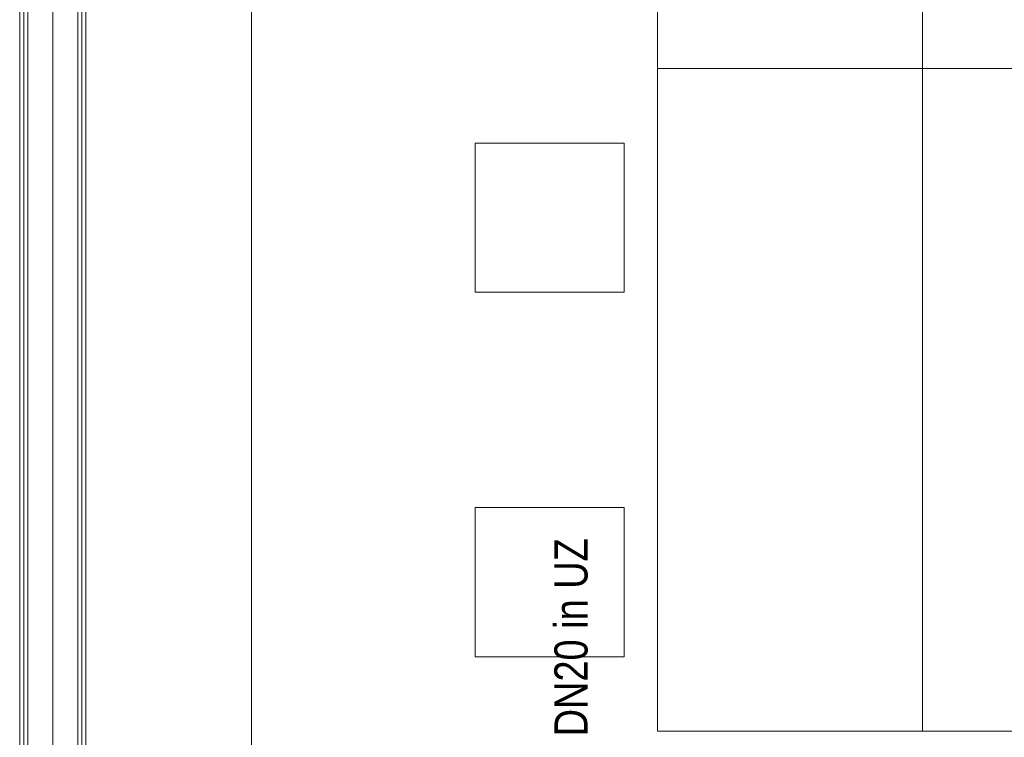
# Model space of a CAD drawing. Extents: x -620 to 3480, y 62 to 1107.
# Tile 19 of 244: x -332 to -272, y 217 to 260. Entities that reach past the tile are written whole.
import ezdxf
from ezdxf.lldxf.tags import DXFTag

# ---------------------------------------------------------------- set-up
doc = ezdxf.new("R2010")
doc.units = 0
doc.layers.get('0').update_dxf_attribs({"lineweight": 35})
for name, color, linetype, lineweight, true_color in [('00 -Bauelemente -Dämmung innen', 7, 'Continuous', 9, 0xff7fe6), ('00 -Bauelemente -Gipskarton', 7, 'Continuous', 9, 0xff7fe6), ('30 -34 Innenwände- 2 nichttragend', 7, 'Continuous', 18, 0xff7fe6), ('60- 61 allgemeine Ausstattung- 1 Möbel', 7, 'Continuous', 9, 0x00cccc)]:
    doc.layers.add(name, color=color, linetype=linetype, lineweight=lineweight, true_color=true_color)
doc.layers.add('70 -71 Achsen- 1 Gebäudeachsen', color=7, linetype='STRICHPUNKT2-A06G9GKV8I', lineweight=18)
doc.layers.add('Detailelementbeschriftung', color=7, linetype='Continuous', lineweight=9)
doc.styles.get("Standard").update_dxf_attribs({"font": 'ARIALN.TTF'})
tags = doc.linetypes.add('STRICHPUNKT2-A06G9GKV8I', pattern=[12.7, 6.35, -3.175, 0, -3.175]).pattern_tags.tags
tags[10:11] = [DXFTag(74, 4), DXFTag(75, 0), DXFTag(340, '0'), DXFTag(46, 0.0), DXFTag(50, 0.0), DXFTag(44, 0.0), DXFTag(45, 0.0)]
tags[8:9] = [DXFTag(74, 4), DXFTag(75, 0), DXFTag(340, '0'), DXFTag(46, 0.0), DXFTag(50, 0.0), DXFTag(44, 0.0), DXFTag(45, 0.0)]
tags[6:7] = [DXFTag(74, 4), DXFTag(75, 0), DXFTag(340, '0'), DXFTag(46, 0.0), DXFTag(50, 0.0), DXFTag(44, 0.0), DXFTag(45, 0.0)]
tags[4:5] = [DXFTag(74, 4), DXFTag(75, 0), DXFTag(340, '0'), DXFTag(46, 0.0), DXFTag(50, 0.0), DXFTag(44, 0.0), DXFTag(45, 0.0)]

# ---------------------------------------------------------------- blocks, each defined once
blk = doc.blocks.new('Referenz-A06G9GKX8I')
at = {"layer": '00 -Bauelemente -Dämmung innen', "color": 0, "linetype": 'Continuous', "ltscale": 0.13}
for p, q in [((-331.013, 371.957), (-331.013, 214.957)), ((-328.013, 371.957), (-328.013, 214.957))]:
    blk.add_line(p, q, dxfattribs=at)
at = {"layer": '00 -Bauelemente -Gipskarton', "color": 0, "linetype": 'Continuous', "ltscale": 0.13}
for p, q in [((-331.513, 371.957), (-331.513, 214.957)), ((-331.263, 371.957), (-331.263, 214.957)), ((-331.013, 371.957), (-331.013, 214.957)), ((-328.013, 371.957), (-328.013, 214.957)), ((-327.763, 371.957), (-327.763, 214.957)), ((-327.513, 371.957), (-327.513, 214.957))]:
    blk.add_line(p, q, dxfattribs=at)
at = {"layer": '30 -34 Innenwände- 2 nichttragend', "color": 0, "linetype": 'Continuous', "ltscale": 0.18}
for p, q in [((-331.513, 371.957), (-331.513, 214.957)), ((-327.513, 371.957), (-327.513, 214.957))]:
    blk.add_line(p, q, dxfattribs=at)
at = {"layer": '60- 61 allgemeine Ausstattung- 1 Möbel', "color": 0, "linetype": 'Continuous', "ltscale": 0.13}
for p, q in [((-327.513, 214.957), (-327.513, 344.657)), ((-317.513, 344.657), (-317.513, 214.957)), ((-293.013, 256.957), (-293.013, 296.957)), ((-277.013, 296.957), (-277.013, 256.957)), ((-277.013, 256.957), (-277.013, 296.957)), ((-277.013, 256.957), (-293.013, 256.957)), ((-293.013, 256.957), (-277.013, 256.957)), ((-293.013, 216.957), (-293.013, 256.957)), ((-261.013, 256.957), (-277.013, 256.957)), ((-277.013, 256.957), (-261.013, 256.957)), ((-277.013, 216.957), (-277.013, 256.957)), ((-277.013, 256.957), (-277.013, 216.957)), ((-304.013, 252.457), (-295.013, 252.457)), ((-304.013, 243.457), (-304.013, 252.457)), ((-295.013, 252.457), (-295.013, 243.457)), ((-295.013, 243.457), (-304.013, 243.457)), ((-304.013, 230.457), (-295.013, 230.457)), ((-304.013, 221.457), (-304.013, 230.457)), ((-295.013, 230.457), (-295.013, 221.457)), ((-295.013, 221.457), (-304.013, 221.457)), ((-277.013, 216.957), (-293.013, 216.957)), ((-261.013, 216.957), (-277.013, 216.957))]:
    blk.add_line(p, q, dxfattribs=at)
at = {"layer": '70 -71 Achsen- 1 Gebäudeachsen', "color": 0, "linetype": 'STRICHPUNKT2-A06G9GKV8I', "ltscale": 0.18}
blk.add_line((-329.513, 1075.897), (-329.513, 76.457), dxfattribs=at)
blk = doc.blocks.new('Einzeiliger Text-A06G9GPB8I')
at = {"color": 0, "lineweight": -2, "insert": (-299.234, 216.646), "char_height": 2, "attachment_point": 1, "rotation": 90}
blk.add_mtext('{\\fArial Narrow;DN20 in UZ}', dxfattribs=at)

msp = doc.modelspace()

# ---------------------------------------------------------------- block references
at = {"color": 8, "lineweight": 25, "ltscale": 0.25, "true_color": 0x808080}
msp.add_blockref('Referenz-A06G9GKX8I', (0, 0), dxfattribs=at)
at = {"layer": 'Detailelementbeschriftung', "ltscale": 0.13}
msp.add_blockref('Einzeiliger Text-A06G9GPB8I', (0, 0), dxfattribs=at)

doc.saveas('drawing.dxf')
